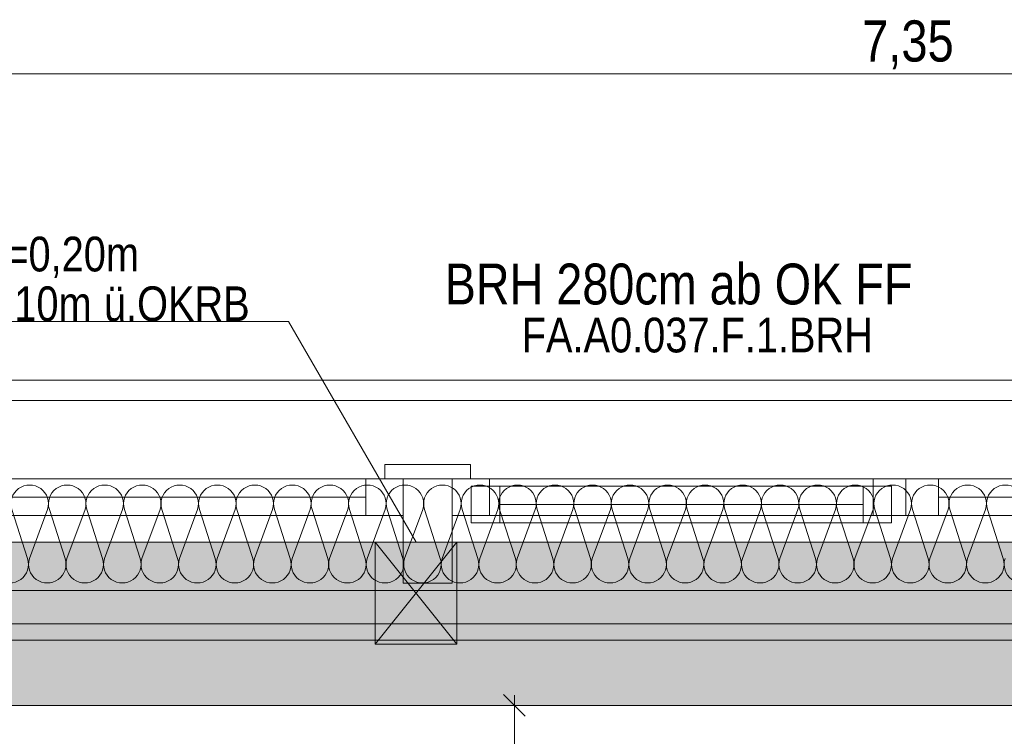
# Model space of a CAD drawing. Extents: x -720 to 300, y 62 to 1162.
# Tile 98 of 256: x -424 to -376, y 994 to 1030. Entities that reach past the tile are written whole.
import ezdxf
from ezdxf.lldxf.tags import DXFTag

# ---------------------------------------------------------------- set-up
doc = ezdxf.new("R2010")
doc.units = 0
doc.layers.get('0').update_dxf_attribs({"lineweight": 13})
for name, color, linetype, lineweight, true_color in [('30 -33 Aussenwände- 7 Fassade_ Elemente', 7, 'Continuous', 9, 0x00aacc), ('30 -34 Innenwände- 11 Durchbruch', 4, 'Continuous', 9, 0x00ffff), ('30 -35 Decken- 1 Konstruktion-Träger- Stahlbeton', 7, 'Continuous', 13, 0x33aa00), ('70 -72 Beschriftung- 1 Beschriftung allgemein', 7, 'Continuous', 9, 0xff6633), ('70 -76 Bemaßung- 2 Allgemein', 9, 'Continuous', 5, 0x808080), ('iwb_Schraffur_Unterzug', 7, 'Continuous', 5, 0xffffcc)]:
    doc.layers.add(name, color=color, linetype=linetype, lineweight=lineweight, true_color=true_color)
doc.layers.add('70 -71 Achsen- 1 Gebäudeachsen', color=7, linetype='STRICHPUNKT2-A06G93UB8I', lineweight=18)
doc.layers.add('Keine-1', color=7, linetype='Continuous', lineweight=15)
doc.styles.get("Standard").update_dxf_attribs({"font": 'ARIALN.TTF'})
tags = doc.linetypes.add('fein_strichliert-A06G93UC8I', pattern=[4, 1, -2, 1]).pattern_tags.tags
tags[8:9] = [DXFTag(74, 4), DXFTag(75, 0), DXFTag(340, '0'), DXFTag(46, 0.0), DXFTag(50, 0.0), DXFTag(44, 0.0), DXFTag(45, 0.0)]
tags[6:7] = [DXFTag(74, 4), DXFTag(75, 0), DXFTag(340, '0'), DXFTag(46, 0.0), DXFTag(50, 0.0), DXFTag(44, 0.0), DXFTag(45, 0.0)]
tags[4:5] = [DXFTag(74, 4), DXFTag(75, 0), DXFTag(340, '0'), DXFTag(46, 0.0), DXFTag(50, 0.0), DXFTag(44, 0.0), DXFTag(45, 0.0)]
tags = doc.linetypes.add('STRICHPUNKT2-A06G93UB8I', pattern=[12.7, 6.35, -3.175, 0, -3.175]).pattern_tags.tags
tags[10:11] = [DXFTag(74, 4), DXFTag(75, 0), DXFTag(340, '0'), DXFTag(46, 0.0), DXFTag(50, 0.0), DXFTag(44, 0.0), DXFTag(45, 0.0)]
tags[8:9] = [DXFTag(74, 4), DXFTag(75, 0), DXFTag(340, '0'), DXFTag(46, 0.0), DXFTag(50, 0.0), DXFTag(44, 0.0), DXFTag(45, 0.0)]
tags[6:7] = [DXFTag(74, 4), DXFTag(75, 0), DXFTag(340, '0'), DXFTag(46, 0.0), DXFTag(50, 0.0), DXFTag(44, 0.0), DXFTag(45, 0.0)]
tags[4:5] = [DXFTag(74, 4), DXFTag(75, 0), DXFTag(340, '0'), DXFTag(46, 0.0), DXFTag(50, 0.0), DXFTag(44, 0.0), DXFTag(45, 0.0)]

# ---------------------------------------------------------------- blocks, each defined once
blk = doc.blocks.new('Referenz-A06G93UD8I')
at = {"layer": '30 -33 Aussenwände- 7 Fassade_ Elemente', "color": 0, "linetype": 'Continuous', "lineweight": -2, "ltscale": 0.13}
for p, q in [((-306.253, 1011.852), (-455.453, 1011.852)), ((-306.253, 1011.852), (-455.453, 1011.852)), ((-451.853, 1010.852), (-309.853, 1010.852)), ((-402.186, 1007.712), (-406.386, 1007.712)), ((-406.386, 1007.712), (-406.386, 1007.012)), ((-402.186, 1007.012), (-402.186, 1007.712)), ((-456.853, 1007.012), (-304.853, 1007.012)), ((-309.853, 1007.012), (-451.853, 1007.012)), ((-427.72, 1007.012), (-405.486, 1007.012)), ((-407.32, 1005.212), (-407.32, 1007.012)), ((-407.32, 1007.012), (-405.486, 1007.012)), ((-406.386, 1007.012), (-405.486, 1007.012)), ((-405.486, 1007.012), (-405.486, 1001.912)), ((-405.486, 1007.012), (-405.486, 1005.212)), ((-405.486, 1007.012), (-405.486, 1005.212)), ((-403.086, 1007.012), (-402.186, 1007.012)), ((-403.086, 1001.912), (-403.086, 1007.012)), ((-403.086, 1007.012), (-401.253, 1007.012)), ((-403.086, 1005.212), (-403.086, 1007.012)), ((-403.086, 1005.212), (-403.086, 1007.012)), ((-403.086, 1007.012), (-380.853, 1007.012)), ((-401.253, 1007.012), (-401.253, 1005.212)), ((-382.453, 1005.212), (-382.453, 1007.012)), ((-382.453, 1007.012), (-380.853, 1007.012)), ((-380.853, 1007.012), (-358.62, 1007.012)), ((-380.853, 1007.012), (-380.853, 1005.212)), ((-380.853, 1007.012), (-379.253, 1007.012)), ((-380.853, 1005.212), (-380.853, 1007.012)), ((-379.253, 1007.012), (-379.253, 1005.212)), ((-402.153, 1006.662), (-381.553, 1006.662)), ((-402.153, 1006.662), (-400.753, 1006.662)), ((-402.153, 1004.862), (-402.153, 1006.662)), ((-402.153, 1004.862), (-402.153, 1006.662)), ((-400.753, 1006.662), (-400.753, 1004.862)), ((-382.953, 1004.862), (-382.953, 1006.662)), ((-382.953, 1006.662), (-381.553, 1006.662)), ((-381.553, 1006.662), (-381.553, 1004.862)), ((-381.553, 1006.662), (-381.553, 1004.862)), ((-426.12, 1006.112), (-407.32, 1006.112)), ((-379.253, 1006.112), (-360.453, 1006.112)), ((-423.888, 1003.112), (-424.659, 1005.512)), ((-422.911, 1005.512), (-423.798, 1003.112)), ((-422.049, 1003.112), (-422.821, 1005.512)), ((-421.072, 1005.512), (-421.959, 1003.112)), ((-420.211, 1003.112), (-420.982, 1005.512)), ((-419.234, 1005.512), (-420.121, 1003.112)), ((-418.372, 1003.112), (-419.144, 1005.512)), ((-417.395, 1005.512), (-418.282, 1003.112)), ((-416.534, 1003.112), (-417.305, 1005.512)), ((-415.557, 1005.512), (-416.444, 1003.112)), ((-414.695, 1003.112), (-415.467, 1005.512)), ((-413.718, 1005.512), (-414.605, 1003.112)), ((-412.857, 1003.112), (-413.628, 1005.512)), ((-411.88, 1005.512), (-412.767, 1003.112)), ((-411.018, 1003.112), (-411.79, 1005.512)), ((-410.041, 1005.512), (-410.928, 1003.112)), ((-409.18, 1003.112), (-409.951, 1005.512)), ((-408.203, 1005.512), (-409.09, 1003.112)), ((-407.341, 1003.112), (-408.113, 1005.512)), ((-406.364, 1005.512), (-407.251, 1003.112)), ((-405.503, 1003.112), (-406.274, 1005.512)), ((-404.525, 1005.512), (-405.413, 1003.112)), ((-403.664, 1003.112), (-404.435, 1005.512)), ((-402.687, 1005.512), (-403.574, 1003.112)), ((-401.826, 1003.112), (-402.597, 1005.512)), ((-400.848, 1005.512), (-401.736, 1003.112)), ((-399.987, 1003.112), (-400.758, 1005.512)), ((-382.953, 1005.762), (-400.753, 1005.762)), ((-399.01, 1005.512), (-399.897, 1003.112)), ((-398.149, 1003.112), (-398.92, 1005.512)), ((-397.171, 1005.512), (-398.059, 1003.112)), ((-396.31, 1003.112), (-397.081, 1005.512)), ((-395.333, 1005.512), (-396.22, 1003.112)), ((-394.472, 1003.112), (-395.243, 1005.512)), ((-393.494, 1005.512), (-394.382, 1003.112)), ((-392.633, 1003.112), (-393.404, 1005.512)), ((-391.656, 1005.512), (-392.543, 1003.112)), ((-390.794, 1003.112), (-391.566, 1005.512)), ((-389.817, 1005.512), (-390.704, 1003.112)), ((-388.956, 1003.112), (-389.727, 1005.512)), ((-387.979, 1005.512), (-388.866, 1003.112)), ((-387.117, 1003.112), (-387.889, 1005.512)), ((-386.14, 1005.512), (-387.027, 1003.112)), ((-385.279, 1003.112), (-386.05, 1005.512)), ((-384.302, 1005.512), (-385.189, 1003.112)), ((-383.44, 1003.112), (-384.212, 1005.512)), ((-382.463, 1005.512), (-383.35, 1003.112)), ((-381.602, 1003.112), (-382.373, 1005.512)), ((-380.625, 1005.512), (-381.512, 1003.112)), ((-379.763, 1003.112), (-380.535, 1005.512)), ((-378.786, 1005.512), (-379.673, 1003.112)), ((-377.925, 1003.112), (-378.696, 1005.512)), ((-376.948, 1005.512), (-377.835, 1003.112)), ((-376.086, 1003.112), (-376.858, 1005.512)), ((-405.486, 1005.212), (-427.72, 1005.212)), ((-405.486, 1005.212), (-407.32, 1005.212)), ((-380.853, 1005.212), (-403.086, 1005.212)), ((-401.253, 1005.212), (-403.086, 1005.212)), ((-380.853, 1005.212), (-382.453, 1005.212)), ((-358.62, 1005.212), (-380.853, 1005.212)), ((-379.253, 1005.212), (-380.853, 1005.212)), ((-381.553, 1004.862), (-402.153, 1004.862)), ((-400.753, 1004.862), (-402.153, 1004.862)), ((-381.553, 1004.862), (-382.953, 1004.862)), ((-309.353, 1001.552), (-452.353, 1001.552)), ((-405.486, 1001.912), (-403.086, 1001.912)), ((-452.353, 999.112), (-309.353, 999.112)), ((-452.353, 995.912), (-309.353, 995.912))]:
    blk.add_line(p, q, dxfattribs=at)
for centre, major_axis, end_param in [((-423.785, 1005.794), (0.874, -0.282), 3.765224), ((-421.947, 1005.794), (0.874, -0.282), 3.765224), ((-420.108, 1005.794), (0.874, -0.282), 3.765224), ((-418.269, 1005.794), (0.874, -0.282), 3.765224), ((-416.431, 1005.794), (0.874, -0.282), 3.765224), ((-414.592, 1005.794), (0.874, -0.282), 3.765224), ((-412.754, 1005.794), (0.874, -0.282), 3.765224), ((-410.915, 1005.794), (0.874, -0.282), 3.765224), ((-409.077, 1005.794), (0.874, -0.282), 3.765224), ((-407.238, 1005.794), (0.874, -0.282), 3.765224), ((-405.4, 1005.794), (0.874, -0.282), 3.765224), ((-403.561, 1005.794), (0.874, -0.282), 3.765224), ((-401.723, 1005.794), (0.874, -0.282), 3.765224), ((-399.884, 1005.794), (0.874, -0.282), 3.765224), ((-398.046, 1005.794), (0.874, -0.282), 3.765224), ((-396.207, 1005.794), (0.874, -0.282), 3.765224), ((-394.369, 1005.794), (0.874, -0.282), 3.765224), ((-392.53, 1005.794), (0.874, -0.282), 3.765224), ((-390.692, 1005.794), (0.874, -0.282), 3.765224), ((-388.853, 1005.794), (0.874, -0.282), 3.765224), ((-387.014, 1005.794), (0.874, -0.282), 3.765224), ((-385.176, 1005.794), (0.874, -0.282), 3.765224), ((-383.337, 1005.794), (0.874, -0.282), 3.765224), ((-381.499, 1005.794), (0.874, -0.282), 3.765224), ((-379.66, 1005.794), (0.874, -0.282), 3.765224), ((-377.822, 1005.794), (0.874, -0.282), 3.765224), ((-375.983, 1005.794), (0.874, -0.282), 3.765224), ((-424.762, 1002.831), (-0.874, 0.282), 3.764652), ((-422.924, 1002.831), (-0.874, 0.282), 3.764652), ((-421.085, 1002.831), (-0.874, 0.282), 3.764652), ((-419.247, 1002.831), (-0.874, 0.282), 3.764652), ((-417.408, 1002.831), (-0.874, 0.282), 3.764652), ((-415.57, 1002.831), (-0.874, 0.282), 3.764652), ((-413.731, 1002.831), (-0.874, 0.282), 3.764652), ((-411.893, 1002.831), (-0.874, 0.282), 3.764652), ((-410.054, 1002.831), (-0.874, 0.282), 3.764652), ((-408.215, 1002.831), (-0.874, 0.282), 3.764652), ((-406.377, 1002.831), (-0.874, 0.282), 3.764652), ((-404.538, 1002.831), (-0.874, 0.282), 3.764652), ((-402.7, 1002.831), (-0.874, 0.282), 3.764652), ((-400.861, 1002.831), (-0.874, 0.282), 3.764652), ((-399.023, 1002.831), (-0.874, 0.282), 3.764652), ((-397.184, 1002.831), (-0.874, 0.282), 3.764652), ((-395.346, 1002.831), (-0.874, 0.282), 3.764652), ((-393.507, 1002.831), (-0.874, 0.282), 3.764652), ((-391.669, 1002.831), (-0.874, 0.282), 3.764652), ((-389.83, 1002.831), (-0.874, 0.282), 3.764652), ((-387.992, 1002.831), (-0.874, 0.282), 3.764652), ((-386.153, 1002.831), (-0.874, 0.282), 3.764652), ((-384.315, 1002.831), (-0.874, 0.282), 3.764652), ((-382.476, 1002.831), (-0.874, 0.282), 3.764652), ((-380.638, 1002.831), (-0.874, 0.282), 3.764652), ((-378.799, 1002.831), (-0.874, 0.282), 3.764652), ((-376.961, 1002.831), (-0.874, 0.282), 3.764652), ((-375.122, 1002.831), (-0.874, 0.282), 3.764652)]:
    blk.add_ellipse(centre, major_axis=major_axis, ratio=1, start_param=0, end_param=end_param, dxfattribs=at)
at = {"layer": '30 -34 Innenwände- 11 Durchbruch', "color": 0, "linetype": 'Continuous', "lineweight": -2, "ltscale": 0.13}
for p, q in [((-411.095, 1014.728), (-433.964, 1014.728)), ((-404.85, 1003.912), (-411.095, 1014.728)), ((-406.85, 1003.912), (-402.85, 1003.912)), ((-402.85, 1003.912), (-406.85, 998.912)), ((-402.85, 998.912), (-406.85, 1003.912)), ((-406.85, 998.912), (-406.85, 1003.912)), ((-406.85, 1003.912), (-402.85, 998.912)), ((-402.85, 1003.912), (-406.85, 998.912)), ((-402.85, 998.912), (-402.85, 1003.912)), ((-406.85, 998.912), (-402.85, 998.912))]:
    blk.add_line(p, q, dxfattribs=at)
at = {"layer": '30 -34 Innenwände- 11 Durchbruch', "color": 0, "lineweight": -2}
for points in [[(-406.85, 998.912), (-406.85, 1003.912), (-404.85, 1001.412)], [(-402.85, 998.912), (-404.85, 1001.412), (-402.85, 1003.912)]]:
    blk.add_solid(points, dxfattribs=at)
at = {"layer": '30 -35 Decken- 1 Konstruktion-Träger- Stahlbeton', "color": 0, "linetype": 'fein_strichliert-A06G93UC8I', "lineweight": -2, "ltscale": 0.13}
for p, q in [((76.456, 1003.912), (-682.362, 1003.912)), ((76.456, 995.912), (-682.362, 995.912))]:
    blk.add_line(p, q, dxfattribs=at)
at = {"layer": '70 -71 Achsen- 1 Gebäudeachsen', "color": 0, "linetype": 'STRICHPUNKT2-A06G93UB8I', "lineweight": -2, "ltscale": 0.13}
blk.add_line((-682.362, 999.912), (76.456, 999.912), dxfattribs=at)
at = {"layer": '70 -76 Bemaßung- 2 Allgemein', "color": 0, "linetype": 'Continuous', "lineweight": -2, "ltscale": 0.13}
for p, q in [((-308.413, 1026.852), (-453.293, 1026.852)), ((-400.564, 996.443), (-399.502, 995.382)), ((-400.033, 996.412), (-400.033, 994.852)), ((-402.033, 995.912), (-399.033, 995.912)), ((-400.033, 967.973), (-400.033, 994.852))]:
    blk.add_line(p, q, dxfattribs=at)
at = {"layer": 'Keine-1', "color": 0, "linetype": 'fein_strichliert-A06G93UC8I', "lineweight": -2, "ltscale": 0.13}
blk.add_line((-682.362, 1011.85), (76.456, 1011.851), dxfattribs=at)
at = {"layer": '30 -33 Aussenwände- 7 Fassade_ Elemente', "color": 0, "linetype": 'ByBlock', "lineweight": -2, "ltscale": 0.13, "insert": (-403.451, 1017.557), "char_height": 2, "attachment_point": 1}
blk.add_mtext('{\\fArial Narrow;BRH 280cm ab OK FF}', dxfattribs=at)
at = {"layer": '30 -34 Innenwände- 11 Durchbruch', "color": 0, "linetype": 'Continuous', "lineweight": -2, "ltscale": 0.13, "char_height": 1.7, "attachment_point": 1}
for s, insert in [('{\\fArial Narrow;D=0,20m}', (-426.384, 1018.875)), ('{\\fArial Narrow;ü.OKRB}', (-420.146, 1016.439)), ('{\\fArial Narrow;-1,10m}', (-426.809, 1016.439))]:
    blk.add_mtext(s, dxfattribs=dict(at, insert=insert))
at = {"layer": '70 -72 Beschriftung- 1 Beschriftung allgemein', "color": 0, "linetype": 'Continuous', "lineweight": -2, "ltscale": 0.13, "insert": (-399.677, 1014.908), "char_height": 1.7, "attachment_point": 1}
blk.add_mtext('{\\fArial Narrow;FA.A0.037.F.1.BRH}', dxfattribs=at)
at = {"layer": '70 -76 Bemaßung- 2 Allgemein', "color": 0, "linetype": 'Continuous', "lineweight": -2, "ltscale": 0.13, "insert": (-382.998, 1029.468), "char_height": 2.01377, "attachment_point": 1}
blk.add_mtext('{\\fArial Narrow;7,35}', dxfattribs=at)
blk = doc.blocks.new('Referenz-A06G93UF8I')
at = {"layer": 'iwb_Schraffur_Unterzug', "linetype": 'Continuous', "ltscale": 0.13}
for points in [[(-682.362, 1003.912), (76.456, 1003.912), (76.456, 1001.038)], [(-682.362, 1003.912), (76.456, 1001.038), (-682.362, 1000.171)], [(-682.362, 1000.171), (76.456, 1001.038), (76.456, 998.786)], [(-682.362, 1000.171), (76.456, 998.786), (-682.362, 999.653)], [(-682.362, 999.653), (76.456, 998.786), (76.456, 995.912)], [(-682.362, 999.653), (76.456, 995.912), (-682.362, 995.912)]]:
    blk.add_solid(points, dxfattribs=at)

msp = doc.modelspace()

# ---------------------------------------------------------------- block references
at = {"color": 8, "lineweight": 13, "ltscale": 0.13, "true_color": 0x808080}
msp.add_blockref('Referenz-A06G93UD8I', (0, 0), dxfattribs=at)
at = {"color": 8, "lineweight": 25, "ltscale": 0.25, "true_color": 0x808080}
msp.add_blockref('Referenz-A06G93UF8I', (0, 0), dxfattribs=at)

doc.saveas('drawing.dxf')
